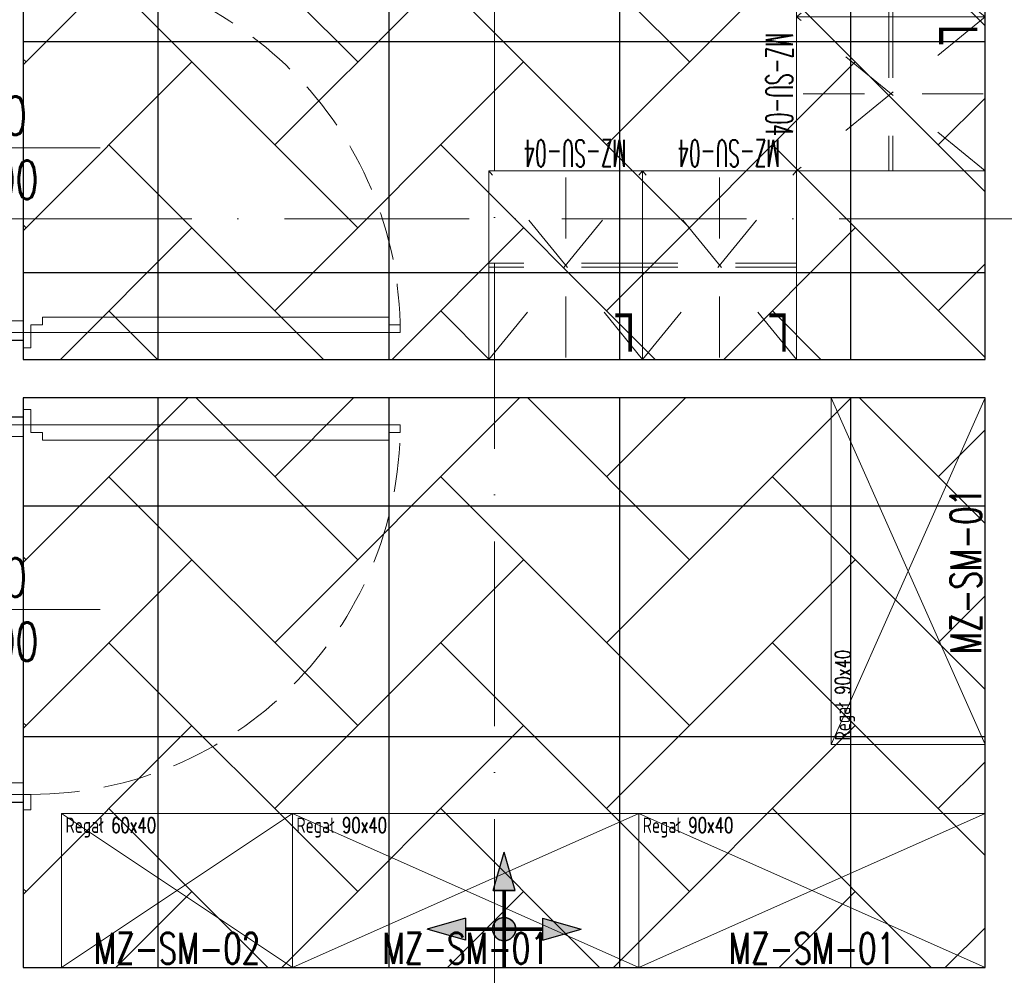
# Model space of a CAD drawing. Header units: millimetres. Extents: x -2074 to 12588, y -3630 to 101167.
# Tile 240 of 256: x 5566 to 5822, y -1480 to -1232. Entities that reach past the tile are written whole.
import ezdxf

# ---------------------------------------------------------------- set-up
doc = ezdxf.new("R2010")
doc.units = ezdxf.units.MM
for name, pattern in [('ACAD_ISO10W100', [18, 12, -3, 0, -3]), ('DASHED', [19.05, 12.7, -6.35]), ('HIDDEN2', [6.175, 3.175, -3])]:
    doc.linetypes.add(name, pattern=pattern)
for name, color, linetype, lineweight in [('SelinAr_BUD_drzwi okna', 7, 'Continuous', 18), ('SelinAr_BUD_drzwi okna znaczniki', 7, 'Continuous', 18), ('SelinAr_BUD_osie', 8, 'ACAD_ISO10W100', 18), ('SelinAr_BUD_sufit szraf', 8, 'Continuous', 18), ('SelinAr_BUD_ściany', 7, 'Continuous', 25), ('SelinAr_WYP_meble', 8, 'Continuous', 18)]:
    doc.layers.add(name, color=color, linetype=linetype, lineweight=lineweight)
doc.layers.add('SelinAr_BUD_sufit', color=7, linetype='Continuous')
doc.styles.add('JACEK_07', font='SIMPLEX.SHX', dxfattribs={"width": 0.7})

# ---------------------------------------------------------------- blocks, each defined once
blk = doc.blocks.new('*U390')
at = {"ltscale": 4}
blk.add_line((0, 50), (0, -1730), dxfattribs=at)
blk = doc.blocks.new('*U445')
for p, q in [((0, 0), (60, -40)), ((60, 0), (0, -40))]:
    blk.add_line(p, q)
at = {"flags": 128}
blk.add_lwpolyline([(0, 0), (60, 0), (60, -40), (0, -40)], close=True, dxfattribs=at)
at = {"style": 'JACEK_07'}
for s, insert, char_height, width, attachment_point in [('Regał 60x40', (1, -1), 4, 41.1867, 1), ('MZ-SM-02', (30, -39), 8, 60, 8)]:
    blk.add_mtext(s, dxfattribs=dict(at, insert=insert, char_height=char_height, width=width, attachment_point=attachment_point))
blk = doc.blocks.new('*U383')
for p, q in [((0, 0), (90, -40)), ((90, 0), (0, -40)), ((180, 0), (90, -40)), ((90, 0), (180, -40))]:
    blk.add_line(p, q)
at = {"flags": 128}
for points in [[(0, 0), (90, 0), (90, -40), (0, -40)], [(90, 0), (180, 0), (180, -40), (90, -40)]]:
    blk.add_lwpolyline(points, close=True, dxfattribs=at)
at = {"style": 'JACEK_07'}
for s, insert, char_height, width, attachment_point in [('Regał 90x40', (1, -1), 4, 41.1867, 1), ('Regał 90x40', (91, -1), 4, 41.1867, 1), ('MZ-SM-01', (45, -39), 8, 90, 8), ('MZ-SM-01', (135, -39), 8, 90, 8)]:
    blk.add_mtext(s, dxfattribs=dict(at, insert=insert, char_height=char_height, width=width, attachment_point=attachment_point))
blk = doc.blocks.new('*U394')
at = {"ltscale": 4}
blk.add_line((-50, 0), (1405.4, 0), dxfattribs=at)
blk = doc.blocks.new('*U431')
blk.add_lwpolyline([(96, 7), (96, 10), (94, 10), (94, 100), (96, 100), (96, 103), (98, 103), (98, 7)], close=True)
for points in [[(-2, -5), (0, -5), (0, 5), (-2, 5), (-2, 7), (2, 7), (2, 5), (2, -7), (-2, -7), (-2, -5)], [(102, -5), (100, -5), (100, 5), (102, 5), (102, 7), (98, 7), (98, 5), (98, -7), (102, -7), (102, -5)], [(2, 5), (5, 5), (5, -5), (2, -5)], [(98, 5), (95, 5), (95, -5), (98, -5)]]:
    blk.add_lwpolyline(points)
at = {"linetype": 'DASHED'}
blk.add_arc((98, 7), 96, 90, 180, dxfattribs=at)
at = {"layer": 'SelinAr_BUD_drzwi okna znaczniki'}
blk.add_lwpolyline([(50, 25), (50, -25)], dxfattribs=at)
at = {"layer": 'SelinAr_BUD_drzwi okna znaczniki', "insert": (50, 0), "char_height": 10, "width": 10, "attachment_point": 5, "rotation": 90, "style": 'JACEK_07'}
blk.add_mtext('90\\P200', dxfattribs=at)
blk = doc.blocks.new('*U446')
blk.add_lwpolyline([(4, 7), (4, 10), (6, 10), (6, 100), (4, 100), (4, 103), (2, 103), (2, 7)], close=True)
for points in [[(-2, -5), (0, -5), (0, 5), (-2, 5), (-2, 7), (2, 7), (2, 5), (2, -7), (-2, -7), (-2, -5)], [(102, -5), (100, -5), (100, 5), (102, 5), (102, 7), (98, 7), (98, 5), (98, -7), (102, -7), (102, -5)], [(2, 5), (5, 5), (5, -5), (2, -5)], [(98, 5), (95, 5), (95, -5), (98, -5)]]:
    blk.add_lwpolyline(points)
at = {"linetype": 'DASHED'}
blk.add_arc((2, 7), 96, 360, 90, dxfattribs=at)
at = {"layer": 'SelinAr_BUD_drzwi okna znaczniki'}
blk.add_lwpolyline([(50, 25), (50, -25)], dxfattribs=at)
at = {"layer": 'SelinAr_BUD_drzwi okna znaczniki', "insert": (50, 0), "char_height": 10, "width": 10, "attachment_point": 5, "rotation": 90, "style": 'JACEK_07'}
blk.add_mtext('90\\P200', dxfattribs=at)
blk = doc.blocks.new('*U424')
at = {"color": 252, "linetype": 'HIDDEN2', "lineweight": 0, "ltscale": 5}
for p, q in [((128.49, 0), (88.49, -49)), ((88.49, 0), (128.49, -49)), ((128.49, 0), (168.49, -49)), ((168.49, 0), (128.49, -49)), ((168.49, 0), (208.49, -49)), ((208.49, 0), (168.49, -49)), ((108.49, -0.5), (108.49, -48.5)), ((148.49, -0.5), (148.49, -48.5)), ((188.49, -0.5), (188.49, -48.5)), ((88.49, -24), (128.49, -24)), ((88.49, -25), (128.49, -25)), ((128.49, -24), (168.49, -24)), ((128.49, -25), (168.49, -25)), ((168.49, -24), (208.49, -24)), ((168.49, -25), (208.49, -25))]:
    blk.add_line(p, q, dxfattribs=at)
at = {"linetype": 'Continuous', "lineweight": 0, "flags": 128}
for points in [[(128.49, -49), (128.49, 0), (88.49, 0), (88.49, -49)], [(168.49, -49), (168.49, 0), (128.49, 0), (128.49, -49)], [(208.49, -49), (208.49, 0), (168.49, 0), (168.49, -49)]]:
    blk.add_lwpolyline(points, close=True, dxfattribs=at)
at = {"width": 40, "attachment_point": 1, "style": 'JACEK_07'}
for s, insert, char_height in [('{\\fArial|b0|i0|c238|p34;L}', (90.49, -2), 10), ('{\\fArial|b0|i0|c238|p34;L}', (130.49, -2), 10), ('{\\fArial|b0|i0|c238|p34;L}', (170.49, -2), 10), ('{\\W0.88158; \\W0.5;MZ-SU-04}', (88.49, -50), 7), ('{\\W0.88158; \\W0.5;MZ-SU-04}', (128.49, -50), 7), ('{\\W0.88158; \\W0.5;MZ-SU-04}', (168.49, -50), 7)]:
    blk.add_mtext(s, dxfattribs=dict(at, insert=insert, char_height=char_height))
blk = doc.blocks.new('*U430')
at = {"color": 252, "linetype": 'HIDDEN2', "lineweight": 0, "ltscale": 5}
for p, q in [((128.49, 0), (88.49, -49)), ((88.49, 0), (128.49, -49)), ((128.49, 0), (168.49, -49)), ((168.49, 0), (128.49, -49)), ((108.49, -0.5), (108.49, -48.5)), ((148.49, -0.5), (148.49, -48.5)), ((88.49, -24), (128.49, -24)), ((88.49, -25), (128.49, -25)), ((128.49, -24), (168.49, -24)), ((128.49, -25), (168.49, -25))]:
    blk.add_line(p, q, dxfattribs=at)
at = {"linetype": 'Continuous', "lineweight": 0, "flags": 128}
for points in [[(128.49, -49), (128.49, 0), (88.49, 0), (88.49, -49)], [(168.49, -49), (168.49, 0), (128.49, 0), (128.49, -49)]]:
    blk.add_lwpolyline(points, close=True, dxfattribs=at)
at = {"width": 40, "attachment_point": 1, "style": 'JACEK_07'}
for s, insert, char_height in [('{\\fArial|b0|i0|c238|p34;L}', (90.49, -2), 10), ('{\\fArial|b0|i0|c238|p34;L}', (130.49, -2), 10), ('{\\W0.88158; \\W0.5;MZ-SU-04}', (88.49, -50), 7), ('{\\W0.88158; \\W0.5;MZ-SU-04}', (128.49, -50), 7)]:
    blk.add_mtext(s, dxfattribs=dict(at, insert=insert, char_height=char_height))
blk = doc.blocks.new('*U452')
for p, q in [((0, 0), (90, -40)), ((90, 0), (0, -40))]:
    blk.add_line(p, q)
at = {"flags": 128}
blk.add_lwpolyline([(0, 0), (90, 0), (90, -40), (0, -40)], close=True, dxfattribs=at)
at = {"style": 'JACEK_07'}
for s, insert, char_height, width, attachment_point in [('Regał 90x40', (1, -1), 4, 41.1867, 1), ('MZ-SM-01', (45, -39), 8, 90, 8)]:
    blk.add_mtext(s, dxfattribs=dict(at, insert=insert, char_height=char_height, width=width, attachment_point=attachment_point))
blk = doc.blocks.new('ewerwerwerwe')
at = {"layer": 'SelinAr_BUD_ściany'}
for points in [[(2557.16, 1565.24), (2567.16, 1565.24), (2567.16, 1522.24), (2817.16, 1522.24), (2817.16, 1670.24), (2567.16, 1670.24), (2567.16, 1665.24), (2557.16, 1665.24)], [(2557.16, 1685.24), (2567.16, 1685.24), (2567.16, 1680.24), (2817.16, 1680.24), (2817.16, 1860.24), (2827.16, 1860.24), (2827.16, 1770.24), (2954.66, 1770.24), (2954.66, 1970.24), (2922.16, 1970.24), (2922.16, 1980.24), (2947.16, 1980.24), (2947.16, 2085.24), (2827.16, 2085.24), (2827.16, 1980.24), (2832.16, 1980.24), (2832.16, 1970.24), (2827.16, 1970.24), (2827.16, 1960.24), (2817.16, 1960.24), (2817.16, 2085.24), (2567.16, 2085.24), (2567.16, 1785.24), (2557.16, 1785.24)]]:
    blk.add_lwpolyline(points, dxfattribs=at)
at = {"layer": 'SelinAr_BUD_drzwi okna', "linetype": 'Continuous', "lineweight": 18, "rotation": 270}
for name, p in [('*U431', (2562.16, 1785.24)), ('*U446', (2562.16, 1665.24))]:
    blk.add_blockref(name, p, dxfattribs=at)
at = {"layer": 'SelinAr_BUD_osie'}
for name, p in [('*U390', (2689.66, 2159.74)), ('*U394', (1891.96, 1716.74))]:
    blk.add_blockref(name, p, dxfattribs=at)
at = {"layer": 'SelinAr_WYP_meble'}
for name, p, rotation in [('*U424', (2817.16, 1937.73), 270), ('*U430', (2856.65, 1680.24), 180), ('*U452', (2777.16, 1580.24), 90)]:
    blk.add_blockref(name, p, dxfattribs=dict(at, rotation=rotation))
for name, p in [('*U445', (2577.16, 1562.24)), ('*U383', (2637.16, 1562.24))]:
    blk.add_blockref(name, p, dxfattribs=at)
blk = doc.blocks.new('dsfsfsdf')
at = {"layer": 'SelinAr_BUD_sufit'}
for p, q in [((3602.16, -1329.76), (3602.16, -1477.76)), ((3662.16, -1329.76), (3662.16, -1477.76)), ((3722.16, -1329.76), (3722.16, -1477.76)), ((3782.16, -1329.76), (3782.16, -1477.76))]:
    blk.add_line(p, q, dxfattribs=at)
for points in [[(3567.16, -1319.76), (3817.16, -1319.76), (3817.16, -914.76), (3567.16, -914.76)], [(3567.16, -1477.76), (3817.16, -1477.76), (3817.16, -1329.76), (3567.16, -1329.76)]]:
    blk.add_lwpolyline(points, close=True, dxfattribs=at)
for points in [[(3602.16, -914.76), (3602.16, -1319.76)], [(3662.16, -914.76), (3662.16, -1319.76)], [(3722.16, -914.76), (3722.16, -1319.76)], [(3782.16, -914.76), (3782.16, -1319.76)], [(3817.16, -1237.26), (3567.16, -1237.26)], [(3817.16, -1297.26), (3567.16, -1297.26)], [(3567.16, -1357.76), (3817.16, -1357.76)], [(3567.16, -1417.76), (3817.16, -1417.76)]]:
    blk.add_lwpolyline(points, dxfattribs=at)
blk = doc.blocks.new('dsda')
at = {"layer": 'SelinAr_BUD_sufit', "linetype": 'Continuous', "ltscale": 0.5}
h = blk.add_hatch(color=6, dxfattribs=at)
h.paths.add_polyline_path([(5640.96, 2041.6), (5638.1, 2051.6), (5635.25, 2041.6)])
h.paths.add_polyline_path([(5648.1, 2028.74), (5658.1, 2031.6), (5648.1, 2034.45)])
blk.add_hatch(color=6, dxfattribs=at).paths.add_polyline_path([(5641.1, 2031.6, 1), (5635.1, 2031.6, 1)])
at = {"layer": 'SelinAr_BUD_sufit', "color": 6, "linetype": 'Continuous', "ltscale": 0.5}
for p, q in [((5635.25, 2041.6), (5638.1, 2051.6)), ((5640.96, 2041.6), (5638.1, 2051.6)), ((5640.96, 2041.6), (5635.25, 2041.6)), ((5648.1, 2028.74), (5648.1, 2034.45)), ((5648.1, 2034.45), (5658.1, 2031.6)), ((5648.1, 2028.74), (5658.1, 2031.6))]:
    blk.add_line(p, q, dxfattribs=at)
at = {"layer": 'SelinAr_BUD_sufit', "color": 6, "linetype": 'Continuous', "ltscale": 0.5, "const_width": 1}
for points in [[(5638.1, 2021.6), (5638.1, 2041.6)], [(5628.1, 2031.6), (5648.1, 2031.6)]]:
    blk.add_lwpolyline(points, dxfattribs=at)
at = {"layer": 'SelinAr_BUD_sufit', "color": 6, "linetype": 'Continuous', "ltscale": 0.5}
blk.add_circle((5638.1, 2031.6), 3, dxfattribs=at)

msp = doc.modelspace()

# ---------------------------------------------------------------- block references
msp.add_blockref('ewerwerwerwe', (3000, -3000))

# ---------------------------------------------------------------- next in the draw order: hatches: boundary and pattern name
at = {"layer": 'SelinAr_BUD_sufit szraf', "ltscale": 2}
h = msp.add_hatch(dxfattribs=at)
h.set_pattern_fill('AR-HBONE', color=256, scale=0.3)
h.set_pattern_definition([(45, (718.544, 9684.668), (0, 43.10523), [91.44, -30.48]), (135, (740.096, 9706.22), (4e-15, 43.10523), [91.44, -30.48])])
h.paths.add_polyline_path([(6157.157, -1379.759), (6052.157, -1379.759), (6052.157, -1642.759), (6157.157, -1642.759)])
h.paths.add_polyline_path([(6042.157, -1487.759), (5807.157, -1487.759), (5807.157, -1642.759), (6042.157, -1642.759)])
h.paths.add_polyline_path([(5797.157, -1490.259), (5567.157, -1490.259), (5567.157, -1642.759), (5797.157, -1642.759)])
h.paths.add_polyline_path([(5817.157, -1329.759), (5567.157, -1329.759), (5567.157, -1477.759), (5817.157, -1477.759)])
h.paths.add_polyline_path([(5557.157, -1442.759), (5557.157, -1209.759), (4982.157, -1209.759), (4982.157, -1642.759), (5112.157, -1642.759), (5112.157, -1542.759), (5192.157, -1542.759), (5192.157, -1382.759), (5382.157, -1382.759), (5382.157, -1442.759)])
h.paths.add_polyline_path([(6039.657, -1249.759), (5827.157, -1249.759), (5827.157, -1477.759), (6039.657, -1477.759)])
h.paths.add_polyline_path([(6157.157, -1249.759), (6052.157, -1249.759), (6052.157, -1369.759), (6157.157, -1369.759)])
h.paths.add_polyline_path([(5827.157, -914.759), (5827.157, -1019.759), (5947.157, -1019.759), (5947.157, -914.759)])
h.paths.add_polyline_path([(5952.157, -1029.759), (5827.157, -1029.759), (5827.157, -1229.759), (5952.157, -1229.759)])
h.paths.add_polyline_path([(5817.157, -914.759), (5567.157, -914.759), (5567.157, -1319.759), (5817.157, -1319.759)])
h.paths.add_polyline_path([(5557.157, -914.759), (5387.157, -914.759), (5387.157, -1199.759), (5557.157, -1199.759)])
h.paths.add_polyline_path([(5192.157, -1552.759), (5122.157, -1552.759), (5122.157, -1642.759), (5192.157, -1642.759)])
h.paths.add_polyline_path([(5374.657, -914.759), (5182.157, -914.759), (5182.157, -1199.759), (5374.657, -1199.759)])
h.paths.add_polyline_path([(5172.157, -914.759), (4982.157, -914.759), (4982.157, -1199.759), (5172.157, -1199.759)])

# ---------------------------------------------------------------- next in the draw order: block references
at = {"layer": 'SelinAr_BUD_sufit'}
msp.add_blockref('dsfsfsdf', (2000, 0), dxfattribs=at)
at = {"layer": 'SelinAr_BUD_sufit szraf', "rotation": 90.00000000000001}
msp.add_blockref('dsda', (7723.752, -7105.863), dxfattribs=at)
at = {"layer": 'SelinAr_BUD_sufit szraf', "xscale": -1, "rotation": 270}
msp.add_blockref('dsda', (3660.561, -7105.863), dxfattribs=at)

doc.saveas('drawing.dxf')
